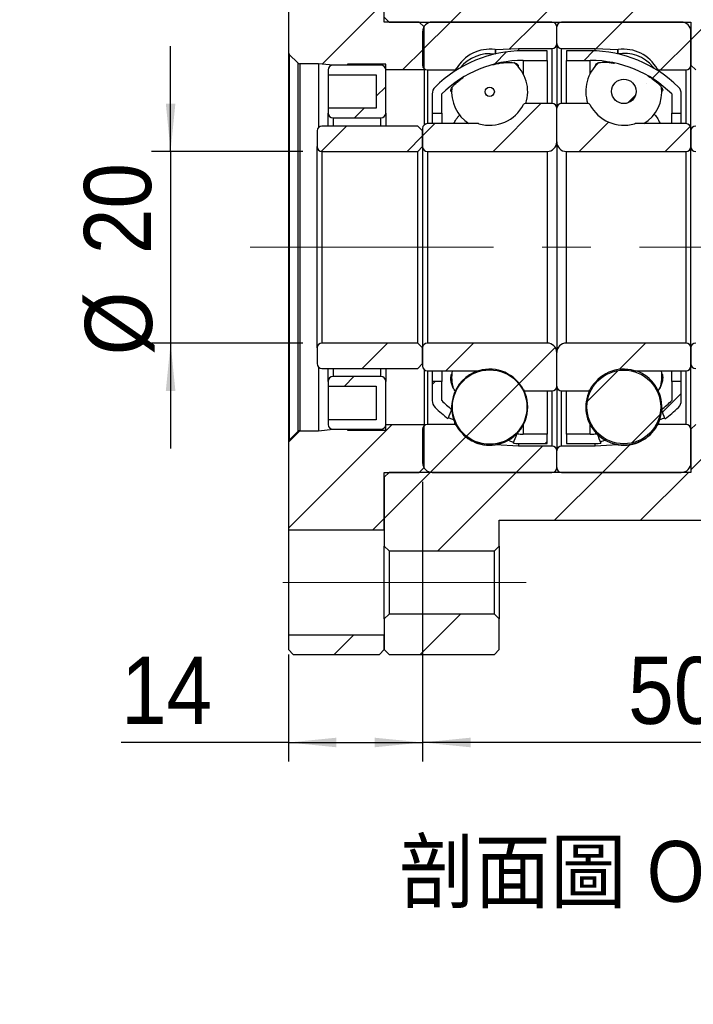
# Model space of a CAD drawing. Header units: millimetres. Extents: x 54 to 682, y 90 to 391.
# Tile 8 of 11: x 397 to 467, y 97 to 200. Entities that reach past the tile are written whole.
import ezdxf

# ---------------------------------------------------------------- set-up
doc = ezdxf.new("R2010")
doc.units = ezdxf.units.MM
doc.header["$LTSCALE"] = 2
doc.linetypes.add('CENTERX2', pattern=[20.32, 12.7, -2.54, 2.54, -2.54])
doc.layers.add('FORMAT', color=7, linetype='Continuous')
doc.styles.add('SLDTEXTSTYLE0', font='GOTHIC.TTF', dxfattribs={"width": 0.913})
doc.styles.add('SLDTEXTSTYLE1', font='GOTHIC.TTF', dxfattribs={"width": 0.913, "bigfont": 'bigfont'})
doc.dimstyles.new('SLDDIMSTYLE1', dxfattribs={"dimtxt": 7, "dimasz": 5, "dimexe": 0, "dimexo": 0.0625, "dimgap": 1.75, "dimtad": 1, "dimrnd": 1e-09, "dimzin": 12, "dimdsep": 46, "dimtxsty": 'SLDTEXTSTYLE0', "dimsah": 1, "dimcen": 0.09, "dimadec": 0, "dimazin": 3, "dimtfac": 1, "dimtofl": 0, "dimtmove": 0, "dimatfit": 3, "dimfxl": 1, "dimfrac": 2, "dimtolj": 1, "dimtzin": 12, "dimarcsym": 0})
doc.dimstyles.new('SLDDIMSTYLE2', dxfattribs={"dimtxt": 7, "dimasz": 5, "dimexe": 0, "dimexo": 0.0625, "dimgap": 1.75, "dimtad": 1, "dimrnd": 1e-09, "dimzin": 12, "dimdsep": 46, "dimtxsty": 'SLDTEXTSTYLE0', "dimsah": 1, "dimcen": 0.09, "dimadec": 0, "dimazin": 3, "dimtfac": 1, "dimtmove": 0, "dimatfit": 0, "dimfxl": 1, "dimfrac": 2, "dimtolj": 1, "dimtzin": 12, "dimarcsym": 0})

# ---------------------------------------------------------------- blocks, each defined once
blk = doc.blocks.new('_D_16')
at = {"layer": 'FORMAT', "color": 7}
for p, q in [((477.04, 205.97), (477.04, 250.74)), ((489.04, 194.97), (489.04, 250.74)), ((477.04, 248.74), (466.04, 248.74)), ((477.04, 248.74), (489.04, 248.74)), ((489.04, 248.74), (500.04, 248.74))]:
    blk.add_line(p, q, dxfattribs=at)
for centre, start, end in [((488.44, 254.3), 153.4349, 206.5651), ((476.55, 254.3), 333.4349, 26.5651)]:
    blk.add_arc(centre, 12.42, start, end, dxfattribs=at)
for points in [[(477.04, 248.74), (472.04, 249.24), (472.04, 248.24)], [(489.04, 248.74), (494.04, 248.24), (494.04, 249.24)]]:
    blk.add_solid(points, dxfattribs=at)
at = {"layer": 'FORMAT', "color": 7, "insert": (477.32, 257.69), "char_height": 7, "attachment_point": 1, "style": 'SLDTEXTSTYLE0'}
blk.add_mtext('12', dxfattribs=at)
blk = doc.blocks.new('_D_17')
at = {"layer": 'FORMAT', "color": 7}
for p, q in [((439.04, 151.47), (439.04, 122.28)), ((425.04, 133.47), (425.04, 122.28)), ((425.04, 124.28), (407.57, 124.28)), ((425.04, 124.28), (439.04, 124.28))]:
    blk.add_line(p, q, dxfattribs=at)
for points in [[(425.04, 124.28), (430.04, 123.78), (430.04, 124.78)], [(439.04, 124.28), (434.04, 124.78), (434.04, 123.78)]]:
    blk.add_solid(points, dxfattribs=at)
at = {"layer": 'FORMAT', "color": 7, "insert": (407.57, 133.22), "char_height": 7, "attachment_point": 1, "style": 'SLDTEXTSTYLE0'}
blk.add_mtext('14', dxfattribs=at)
blk = doc.blocks.new('_D_18')
at = {"layer": 'FORMAT', "color": 7}
for p, q in [((489.04, 156.97), (489.04, 122.28)), ((439.04, 151.47), (439.04, 122.28)), ((489.04, 124.28), (439.04, 124.28))]:
    blk.add_line(p, q, dxfattribs=at)
for points in [[(439.04, 124.28), (444.04, 123.78), (444.04, 124.78)], [(489.04, 124.28), (484.04, 124.78), (484.04, 123.78)]]:
    blk.add_solid(points, dxfattribs=at)
at = {"layer": 'FORMAT', "color": 7, "insert": (460.49, 133.22), "char_height": 7, "attachment_point": 1, "style": 'SLDTEXTSTYLE0'}
blk.add_mtext('50', dxfattribs=at)
blk = doc.blocks.new('_D_19')
at = {"layer": 'FORMAT', "color": 7}
for p, q in [((412.74, 185.97), (412.74, 196.97)), ((426.54, 185.97), (410.74, 185.97)), ((412.74, 185.97), (412.74, 165.97)), ((426.54, 165.97), (410.74, 165.97)), ((412.74, 165.97), (412.74, 154.97))]:
    blk.add_line(p, q, dxfattribs=at)
for points in [[(412.74, 185.97), (413.24, 190.97), (412.24, 190.97)], [(412.74, 165.97), (412.24, 160.97), (413.24, 160.97)]]:
    blk.add_solid(points, dxfattribs=at)
at = {"layer": 'FORMAT', "color": 7, "char_height": 7, "attachment_point": 1, "rotation": 90, "style": 'SLDTEXTSTYLE0'}
for s, insert in [('20', (403.7, 175.25)), ('%%c', (403.8, 164.69))]:
    blk.add_mtext(s, dxfattribs=dict(at, insert=insert))

msp = doc.modelspace()

# ---------------------------------------------------------------- hatches: boundary and pattern name
at = {"linetype": 'Continuous', "lineweight": 18}
h = msp.add_hatch(dxfattribs=at)
h.set_pattern_fill('ANSI31', scale=2, style=0)
h.paths.add_polyline_path([(470.040485, 194.968224), (476.540485, 194.968224), (477.040485, 195.468224), (477.040485, 203.968224), (476.540485, 204.468224), (447.040485, 204.468224), (447.040485, 207.168224), (446.540485, 207.668224), (435.540485, 207.668224), (435.040485, 207.168224), (435.040485, 199.968224), (435.540485, 199.468224), (467.040485, 199.468224), (467.040485, 194.968224), (467.540485, 194.468224), (470.040485, 194.468224)], flags=0)
h = msp.add_hatch(dxfattribs=at)
h.set_pattern_fill('ANSI31', scale=2, style=0)
edge = h.paths.add_edge_path(flags=0)
edge.add_line((439.190485, 198.968224), (438.690485, 199.468224))
edge.add_line((438.690485, 199.468224), (435.040485, 199.468224))
edge.add_line((435.040485, 199.468224), (435.040485, 205.468224))
edge.add_line((435.040485, 205.468224), (425.040485, 205.468224))
edge.add_line((425.040485, 205.468224), (425.040485, 196.308224))
edge.add_arc((425.340485, 196.308224), 0.3, 180, 225)
edge.add_line((425.128353, 196.096092), (426.018353, 195.206092))
edge.add_arc((426.230485, 195.418224), 0.3, 225, 270)
edge.add_line((426.230485, 195.118224), (428.190485, 195.118224))
edge.add_line((428.190485, 195.118224), (429.690485, 194.968224))
edge.add_line((429.690485, 194.968224), (431.190485, 194.968224))
edge.add_line((431.190485, 194.968224), (431.190485, 195.068224))
edge.add_line((431.190485, 195.068224), (435.190485, 195.068224))
edge.add_line((435.190485, 195.068224), (435.190485, 194.468224))
edge.add_line((435.190485, 194.468224), (439.190485, 194.468224))
edge.add_line((439.190485, 194.468224), (439.190485, 198.968224))
h = msp.add_hatch(dxfattribs=at)
h.set_pattern_fill('ANSI31', scale=2, style=0)
edge = h.paths.add_edge_path(flags=0)
edge.add_line((453.040485, 197.218224), (453.040485, 198.968224))
edge.add_arc((452.540485, 198.968224), 0.5, 0, 90)
edge.add_line((452.540485, 199.468224), (440.040485, 199.468224))
edge.add_arc((440.040485, 198.468224), 1, 90, 180)
edge.add_line((439.040485, 198.468224), (439.040485, 194.968224))
edge.add_arc((439.540485, 194.968224), 0.5, 180, 270)
edge.add_line((439.540485, 194.468224), (442.382825, 194.468224))
edge.add_arc((442.382825, 194.668224), 0.2, 270, 331.33026376)
edge.add_arc((446.040485, 192.668224), 3.96875, 81.66528933, 151.33026376, ccw=False)
edge.add_arc((446.644769, 196.792945), 0.2, 261.66528933, 273)
edge.add_line((446.655236, 196.593219), (449.040485, 196.718224))
edge.add_line((449.040485, 196.718224), (452.540485, 196.718224))
edge.add_arc((452.540485, 197.218224), 0.5, 270, 360)
h = msp.add_hatch(dxfattribs=at)
h.set_pattern_fill('ANSI31', scale=2, style=0)
edge = h.paths.add_edge_path(flags=0)
edge.add_line((466.040485, 199.468224), (453.540485, 199.468224))
edge.add_arc((453.540485, 198.968224), 0.5, 90, 180)
edge.add_line((453.040485, 198.968224), (453.040485, 197.218224))
edge.add_arc((453.540485, 197.218224), 0.5, 180, 270)
edge.add_line((453.540485, 196.718224), (457.040485, 196.718224))
edge.add_line((457.040485, 196.718224), (459.425734, 196.593219))
edge.add_arc((459.436201, 196.792945), 0.2, 267, 278.33471067)
edge.add_arc((460.040485, 192.668224), 3.96875, 28.66973624, 98.33471067, ccw=False)
edge.add_arc((463.698145, 194.668224), 0.2, 208.66973624, 270)
edge.add_line((463.698145, 194.468224), (466.540485, 194.468224))
edge.add_arc((466.540485, 194.968224), 0.5, 270, 360)
edge.add_line((467.040485, 194.968224), (467.040485, 198.468224))
edge.add_arc((466.040485, 198.468224), 1, 0, 90)
h = msp.add_hatch(dxfattribs=at)
h.set_pattern_fill('ANSI31', scale=2, style=0)
edge = h.paths.add_edge_path(flags=0)
edge.add_arc((449.540485, 183.396796), 12.071429, 90, 134.7602701, ccw=False)
edge.add_line((449.540485, 195.468224), (452.040485, 195.468224))
edge.add_line((452.040485, 195.468224), (452.040485, 196.468224))
edge.add_line((452.040485, 196.468224), (449.540485, 196.468224))
edge.add_arc((449.540485, 183.396796), 13.071429, 90, 134.7602701)
edge.add_arc((441.040485, 191.968224), 1, 134.7602701, 180)
edge.add_line((440.040485, 191.968224), (440.040485, 189.968224))
edge.add_line((440.040485, 189.968224), (441.040485, 189.968224))
edge.add_line((441.040485, 189.968224), (441.040485, 191.968224))
h = msp.add_hatch(dxfattribs=at)
h.set_pattern_fill('ANSI31', scale=2, style=0)
edge = h.paths.add_edge_path(flags=0)
edge.add_line((454.040485, 196.468224), (454.040485, 195.468224))
edge.add_line((454.040485, 195.468224), (456.540485, 195.468224))
edge.add_arc((456.540485, 183.396796), 12.071429, 45.2397299, 90, ccw=False)
edge.add_line((465.040485, 191.968224), (465.040485, 189.968224))
edge.add_line((465.040485, 189.968224), (466.040485, 189.968224))
edge.add_line((466.040485, 189.968224), (466.040485, 191.968224))
edge.add_arc((465.040485, 191.968224), 1, 0, 45.2397299)
edge.add_arc((456.540485, 183.396796), 13.071429, 45.2397299, 90)
edge.add_line((456.540485, 196.468224), (454.040485, 196.468224))
h = msp.add_hatch(dxfattribs=at)
h.set_pattern_fill('ANSI31', scale=2, style=0)
edge = h.paths.add_edge_path(flags=0)
edge.add_line((434.190485, 193.968224), (434.190485, 190.468224))
edge.add_line((434.190485, 190.468224), (429.190485, 190.468224))
edge.add_line((429.190485, 190.468224), (429.190485, 189.968224))
edge.add_arc((429.690485, 189.968224), 0.5, 180, 270)
edge.add_line((429.690485, 189.468224), (434.690485, 189.468224))
edge.add_arc((434.690485, 189.968224), 0.5, 270, 360)
edge.add_line((435.190485, 189.968224), (435.190485, 194.468224))
edge.add_arc((434.690485, 194.468224), 0.5, 0, 90)
edge.add_line((434.690485, 194.968224), (429.690485, 194.968224))
edge.add_arc((429.690485, 194.468224), 0.5, 90, 180)
edge.add_line((429.190485, 194.468224), (429.190485, 193.968224))
edge.add_line((429.190485, 193.968224), (434.190485, 193.968224))
h = msp.add_hatch(dxfattribs=at)
h.set_pattern_fill('ANSI31', scale=2, style=0)
edge = h.paths.add_edge_path(flags=0)
edge.add_arc((460.040485, 192.240159), 1.279383, 0, 360)
h = msp.add_hatch(dxfattribs=at)
h.set_pattern_fill('ANSI31', scale=2, style=0)
edge = h.paths.add_edge_path(flags=0)
edge.add_arc((446.040485, 192.197095), 0.487051, 0, 360)
h = msp.add_hatch(dxfattribs=at)
h.set_pattern_fill('ANSI31', scale=2, style=0)
edge = h.paths.add_edge_path(flags=0)
edge.add_line((439.040485, 188.368224), (439.040485, 186.468224))
edge.add_arc((439.540485, 186.468224), 0.5, 180, 270)
edge.add_line((439.540485, 185.968224), (452.040485, 185.968224))
edge.add_arc((452.040485, 186.968224), 1, 270, 360)
edge.add_line((453.040485, 186.968224), (453.040485, 190.468224))
edge.add_arc((452.540485, 190.468224), 0.5, 0, 90)
edge.add_line((452.540485, 190.968224), (449.751075, 190.968224))
edge.add_arc((449.751075, 190.768224), 0.2, 90, 152.88537559)
edge.add_arc((446.040485, 192.668224), 3.96875, 253.64190967, 332.88537559, ccw=False)
edge.add_arc((444.8664, 188.668224), 0.2, 73.64190967, 90)
edge.add_line((444.8664, 188.868224), (439.540485, 188.868224))
edge.add_arc((439.540485, 188.368224), 0.5, 90, 180)
h = msp.add_hatch(dxfattribs=at)
h.set_pattern_fill('ANSI31', scale=2, style=0)
edge = h.paths.add_edge_path(flags=0)
edge.add_line((454.040485, 185.968224), (466.540485, 185.968224))
edge.add_arc((466.540485, 186.468224), 0.5, 270, 360)
edge.add_line((467.040485, 186.468224), (467.040485, 188.368224))
edge.add_arc((466.540485, 188.368224), 0.5, 0, 90)
edge.add_line((466.540485, 188.868224), (461.21457, 188.868224))
edge.add_arc((461.21457, 188.668224), 0.2, 90, 106.35809033)
edge.add_arc((460.040485, 192.668224), 3.96875, 207.11462441, 286.35809033, ccw=False)
edge.add_arc((456.329895, 190.768224), 0.2, 27.11462441, 90)
edge.add_line((456.329895, 190.968224), (453.540485, 190.968224))
edge.add_arc((453.540485, 190.468224), 0.5, 90, 180)
edge.add_line((453.040485, 190.468224), (453.040485, 186.968224))
edge.add_arc((454.040485, 186.968224), 1, 180, 270)
h = msp.add_hatch(dxfattribs=at)
h.set_pattern_fill('ANSI31', scale=2, style=0)
edge = h.paths.add_edge_path(flags=0)
edge.add_line((438.540485, 185.968224), (439.040485, 186.468224))
edge.add_line((439.040485, 186.468224), (439.040485, 188.118224))
edge.add_line((439.040485, 188.118224), (438.540485, 188.618224))
edge.add_line((438.540485, 188.618224), (428.540485, 188.618224))
edge.add_arc((428.540485, 188.118224), 0.5, 90, 180)
edge.add_line((428.040485, 188.118224), (428.040485, 186.468224))
edge.add_arc((428.540485, 186.468224), 0.5, 180, 270)
edge.add_line((428.540485, 185.968224), (438.540485, 185.968224))
h = msp.add_hatch(dxfattribs=at)
h.set_pattern_fill('ANSI31', scale=2, style=0)
edge = h.paths.add_edge_path(flags=0)
edge.add_line((477.540485, 185.968224), (478.040485, 186.468224))
edge.add_line((478.040485, 186.468224), (478.040485, 188.118224))
edge.add_line((478.040485, 188.118224), (477.540485, 188.618224))
edge.add_line((477.540485, 188.618224), (467.540485, 188.618224))
edge.add_arc((467.540485, 188.118224), 0.5, 90, 180)
edge.add_line((467.040485, 188.118224), (467.040485, 186.468224))
edge.add_arc((467.540485, 186.468224), 0.5, 180, 270)
edge.add_line((467.540485, 185.968224), (477.540485, 185.968224))
h = msp.add_hatch(dxfattribs=at)
h.set_pattern_fill('ANSI31', scale=2, style=0)
edge = h.paths.add_edge_path(flags=0)
edge.add_line((439.040485, 165.468224), (438.540485, 165.968224))
edge.add_line((438.540485, 165.968224), (428.540485, 165.968224))
edge.add_arc((428.540485, 165.468224), 0.5, 90, 180)
edge.add_line((428.040485, 165.468224), (428.040485, 163.818224))
edge.add_arc((428.540485, 163.818224), 0.5, 180, 270)
edge.add_line((428.540485, 163.318224), (438.540485, 163.318224))
edge.add_line((438.540485, 163.318224), (439.040485, 163.818224))
edge.add_line((439.040485, 163.818224), (439.040485, 165.468224))
h = msp.add_hatch(dxfattribs=at)
h.set_pattern_fill('ANSI31', scale=2, style=0)
edge = h.paths.add_edge_path(flags=0)
edge.add_line((452.040485, 165.968224), (439.540485, 165.968224))
edge.add_arc((439.540485, 165.468224), 0.5, 90, 180)
edge.add_line((439.040485, 165.468224), (439.040485, 163.568224))
edge.add_arc((439.540485, 163.568224), 0.5, 180, 270)
edge.add_line((439.540485, 163.068224), (444.8664, 163.068224))
edge.add_arc((444.8664, 163.268224), 0.2, 270, 286.35809033)
edge.add_arc((446.040485, 159.268224), 3.96875, 27.11462441, 106.35809033, ccw=False)
edge.add_arc((449.751075, 161.168224), 0.2, 207.11462441, 270)
edge.add_line((449.751075, 160.968224), (452.540485, 160.968224))
edge.add_arc((452.540485, 161.468224), 0.5, 270, 360)
edge.add_line((453.040485, 161.468224), (453.040485, 164.968224))
edge.add_arc((452.040485, 164.968224), 1, 360, 450)
h = msp.add_hatch(dxfattribs=at)
h.set_pattern_fill('ANSI31', scale=2, style=0)
edge = h.paths.add_edge_path(flags=0)
edge.add_line((467.040485, 163.568224), (467.040485, 165.468224))
edge.add_arc((466.540485, 165.468224), 0.5, 0, 90)
edge.add_line((466.540485, 165.968224), (454.040485, 165.968224))
edge.add_arc((454.040485, 164.968224), 1, 90, 180)
edge.add_line((453.040485, 164.968224), (453.040485, 161.468224))
edge.add_arc((453.540485, 161.468224), 0.5, 180, 270)
edge.add_line((453.540485, 160.968224), (456.329895, 160.968224))
edge.add_arc((456.329895, 161.168224), 0.2, 270, 332.88537559)
edge.add_arc((460.040485, 159.268224), 3.96875, 73.64190967, 152.88537559, ccw=False)
edge.add_arc((461.21457, 163.268224), 0.2, 253.64190967, 270)
edge.add_line((461.21457, 163.068224), (466.540485, 163.068224))
edge.add_arc((466.540485, 163.568224), 0.5, 270, 360)
h = msp.add_hatch(dxfattribs=at)
h.set_pattern_fill('ANSI31', scale=2, style=0)
edge = h.paths.add_edge_path(flags=0)
edge.add_line((478.040485, 165.468224), (477.540485, 165.968224))
edge.add_line((477.540485, 165.968224), (467.540485, 165.968224))
edge.add_arc((467.540485, 165.468224), 0.5, 90, 180)
edge.add_line((467.040485, 165.468224), (467.040485, 163.818224))
edge.add_arc((467.540485, 163.818224), 0.5, 180, 270)
edge.add_line((467.540485, 163.318224), (477.540485, 163.318224))
edge.add_line((477.540485, 163.318224), (478.040485, 163.818224))
edge.add_line((478.040485, 163.818224), (478.040485, 165.468224))
h = msp.add_hatch(dxfattribs=at)
h.set_pattern_fill('ANSI31', scale=2, style=0)
edge = h.paths.add_edge_path(flags=0)
edge.add_line((429.190485, 161.968224), (429.190485, 161.468224))
edge.add_line((429.190485, 161.468224), (434.190485, 161.468224))
edge.add_line((434.190485, 161.468224), (434.190485, 157.968224))
edge.add_line((434.190485, 157.968224), (429.190485, 157.968224))
edge.add_line((429.190485, 157.968224), (429.190485, 157.468224))
edge.add_arc((429.690485, 157.468224), 0.5, 180, 270)
edge.add_line((429.690485, 156.968224), (434.690485, 156.968224))
edge.add_arc((434.690485, 157.468224), 0.5, 270, 360)
edge.add_line((435.190485, 157.468224), (435.190485, 161.968224))
edge.add_arc((434.690485, 161.968224), 0.5, 0, 90)
edge.add_line((434.690485, 162.468224), (429.690485, 162.468224))
edge.add_arc((429.690485, 161.968224), 0.5, 90, 180)
h = msp.add_hatch(dxfattribs=at)
h.set_pattern_fill('ANSI31', scale=2, style=0)
edge = h.paths.add_edge_path(flags=0)
edge.add_arc((446.040485, 159.287063), 3.888718, 0, 360)
h = msp.add_hatch(dxfattribs=at)
h.set_pattern_fill('ANSI31', scale=2, style=0)
edge = h.paths.add_edge_path(flags=0)
edge.add_arc((460.040485, 159.296982), 3.845945, 0, 360)
h = msp.add_hatch(dxfattribs=at)
h.set_pattern_fill('ANSI31', scale=2, style=0)
edge = h.paths.add_edge_path(flags=0)
edge.add_arc((441.040485, 159.968224), 1, 180, 225.2397299)
edge.add_arc((449.540485, 168.539653), 13.071429, 225.2397299, 233.16274305)
edge.add_ellipse((452.284359, 175.968224), major_axis=(-29.555859, -78.961563), ratio=0.0444777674, start_angle=349.35479774, end_angle=349.91991862, ccw=False)
edge.add_arc((449.540485, 168.539653), 12.071429, 225.2397299, 231.71164162, ccw=False)
edge.add_line((441.040485, 159.968224), (441.040485, 161.968224))
edge.add_line((441.040485, 161.968224), (440.040485, 161.968224))
edge.add_line((440.040485, 161.968224), (440.040485, 159.968224))
h = msp.add_hatch(dxfattribs=at)
h.set_pattern_fill('ANSI31', scale=2, style=0)
edge = h.paths.add_edge_path(flags=0)
edge.add_ellipse((453.796611, 175.968224), major_axis=(23.937495, -63.913488), ratio=0.0549457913, start_angle=9.90710514, end_angle=10.48111262, ccw=False)
edge.add_arc((456.540485, 168.539653), 13.071429, 306.57845594, 314.7602701)
edge.add_arc((465.040485, 159.968224), 1, 314.7602701, 360)
edge.add_line((466.040485, 159.968224), (466.040485, 161.968224))
edge.add_line((466.040485, 161.968224), (465.040485, 161.968224))
edge.add_line((465.040485, 161.968224), (465.040485, 159.968224))
edge.add_arc((456.540485, 168.539653), 12.071429, 308.03618281, 314.7602701, ccw=False)
h = msp.add_hatch(dxfattribs=at)
h.set_pattern_fill('ANSI31', scale=2, style=0)
edge = h.paths.add_edge_path(flags=0)
edge.add_line((435.040485, 146.468224), (435.040485, 152.468224))
edge.add_line((435.040485, 152.468224), (438.690485, 152.468224))
edge.add_line((438.690485, 152.468224), (439.190485, 152.968224))
edge.add_line((439.190485, 152.968224), (439.190485, 157.468224))
edge.add_line((439.190485, 157.468224), (435.190485, 157.468224))
edge.add_line((435.190485, 157.468224), (435.190485, 156.868224))
edge.add_line((435.190485, 156.868224), (431.190485, 156.868224))
edge.add_line((431.190485, 156.868224), (431.190485, 156.968224))
edge.add_line((431.190485, 156.968224), (429.690485, 156.968224))
edge.add_line((429.690485, 156.968224), (428.190485, 156.818224))
edge.add_line((428.190485, 156.818224), (426.230485, 156.818224))
edge.add_arc((426.230485, 156.518224), 0.3, 90, 135)
edge.add_line((426.018353, 156.730356), (425.128353, 155.840356))
edge.add_arc((425.340485, 155.628224), 0.3, 135, 180)
edge.add_line((425.040485, 155.628224), (425.040485, 146.468224))
edge.add_line((425.040485, 146.468224), (435.040485, 146.468224))
h = msp.add_hatch(dxfattribs=at)
h.set_pattern_fill('ANSI31', scale=2, style=0)
h.paths.add_polyline_path([(476.540485, 156.968224), (470.040485, 156.968224), (470.040485, 157.468224), (467.540485, 157.468224), (467.040485, 156.968224), (467.040485, 152.468224), (435.540485, 152.468224), (435.040485, 151.968224), (435.040485, 144.768224), (435.540485, 144.268224), (446.540485, 144.268224), (447.040485, 144.768224), (447.040485, 147.468224), (476.540485, 147.468224), (477.040485, 147.968224), (477.040485, 156.468224)], flags=0)
h = msp.add_hatch(dxfattribs=at)
h.set_pattern_fill('ANSI31', scale=2, style=0)
edge = h.paths.add_edge_path(flags=0)
edge.add_line((440.040485, 152.468224), (452.540485, 152.468224))
edge.add_arc((452.540485, 152.968224), 0.5, 270, 360)
edge.add_line((453.040485, 152.968224), (453.040485, 154.718224))
edge.add_arc((452.540485, 154.718224), 0.5, 0, 90)
edge.add_line((452.540485, 155.218224), (449.040485, 155.218224))
edge.add_line((449.040485, 155.218224), (446.655236, 155.34323))
edge.add_arc((446.644769, 155.143504), 0.2, 87, 98.33471067)
edge.add_arc((446.040485, 159.268224), 3.96875, 208.66973624, 278.33471067, ccw=False)
edge.add_arc((442.382825, 157.268224), 0.2, 28.66973624, 90)
edge.add_line((442.382825, 157.468224), (439.540485, 157.468224))
edge.add_arc((439.540485, 156.968224), 0.5, 90, 180)
edge.add_line((439.040485, 156.968224), (439.040485, 153.468224))
edge.add_arc((440.040485, 153.468224), 1, 180, 270)
h = msp.add_hatch(dxfattribs=at)
h.set_pattern_fill('ANSI31', scale=2, style=0)
edge = h.paths.add_edge_path(flags=0)
edge.add_line((453.040485, 154.718224), (453.040485, 152.968224))
edge.add_arc((453.540485, 152.968224), 0.5, 180, 270)
edge.add_line((453.540485, 152.468224), (466.040485, 152.468224))
edge.add_arc((466.040485, 153.468224), 1, 270, 360)
edge.add_line((467.040485, 153.468224), (467.040485, 156.968224))
edge.add_arc((466.540485, 156.968224), 0.5, 0, 90)
edge.add_line((466.540485, 157.468224), (463.698145, 157.468224))
edge.add_arc((463.698145, 157.268224), 0.2, 90, 151.33026376)
edge.add_arc((460.040485, 159.268224), 3.96875, 261.66528933, 331.33026376, ccw=False)
edge.add_arc((459.436201, 155.143504), 0.2, 81.66528933, 93)
edge.add_line((459.425734, 155.34323), (457.040485, 155.218224))
edge.add_line((457.040485, 155.218224), (453.540485, 155.218224))
edge.add_arc((453.540485, 154.718224), 0.5, 90, 180)
h = msp.add_hatch(dxfattribs=at)
h.set_pattern_fill('ANSI31', scale=2, style=0)
edge = h.paths.add_edge_path(flags=0)
edge.add_line((452.040485, 155.468224), (452.040485, 156.468224))
edge.add_line((452.040485, 156.468224), (449.540485, 156.468224))
edge.add_arc((449.540485, 168.539653), 12.071429, 266.90255392, 270, ccw=False)
edge.add_ellipse((452.284359, 175.968224), major_axis=(-29.555859, -78.961563), ratio=0.0444777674, start_angle=10.06984869, end_angle=10.63284276, ccw=False)
edge.add_arc((449.540485, 168.539653), 13.071429, 265.48015977, 270)
edge.add_line((449.540485, 155.468224), (452.040485, 155.468224))
h = msp.add_hatch(dxfattribs=at)
h.set_pattern_fill('ANSI31', scale=2, style=0)
edge = h.paths.add_edge_path(flags=0)
edge.add_arc((456.540485, 168.539653), 12.071429, 270, 273.38755874, ccw=False)
edge.add_line((456.540485, 156.468224), (454.040485, 156.468224))
edge.add_line((454.040485, 156.468224), (454.040485, 155.468224))
edge.add_line((454.040485, 155.468224), (456.540485, 155.468224))
edge.add_arc((456.540485, 168.539653), 13.071429, 270, 274.81529101)
edge.add_ellipse((453.796611, 175.968224), major_axis=(23.937495, -63.913488), ratio=0.0549457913, start_angle=349.53179781, end_angle=350.1035847, ccw=False)
h = msp.add_hatch(dxfattribs=at)
h.set_pattern_fill('ANSI31', scale=2, style=0)
h.paths.add_polyline_path([(435.040485, 133.968224), (435.540485, 133.468224), (446.540485, 133.468224), (447.040485, 133.968224), (447.040485, 137.168224), (446.540485, 137.668224), (435.540485, 137.668224), (435.040485, 137.168224)], flags=0)
h = msp.add_hatch(dxfattribs=at)
h.set_pattern_fill('ANSI31', scale=2, style=0)
h.paths.add_polyline_path([(434.540485, 133.468224), (435.040485, 133.968224), (435.040485, 135.468224), (425.040485, 135.468224), (425.040485, 133.968224), (425.540485, 133.468224)], flags=0)

# ---------------------------------------------------------------- linework, layer by layer
at = {"color": 7, "linetype": 'Continuous', "lineweight": 25}
for p, q in [((425.040485, 205.468224), (425.040485, 196.308224)), ((435.040485, 199.468224), (435.040485, 205.468224)), ((435.540485, 199.468224), (435.040485, 199.968224)), ((438.690485, 199.468224), (435.040485, 199.468224)), ((435.540485, 199.468224), (467.040485, 199.468224)), ((438.690485, 199.468224), (439.190485, 198.968224)), ((452.540485, 199.468224), (440.040485, 199.468224)), ((466.040485, 199.468224), (453.540485, 199.468224)), ((467.040485, 199.468224), (467.040485, 194.968224)), ((439.040485, 198.468224), (439.040485, 194.968224)), ((439.190485, 194.468224), (439.190485, 198.968224)), ((453.040485, 197.218224), (453.040485, 198.968224)), ((467.040485, 194.968224), (467.040485, 198.468224)), ((425.040485, 196.308224), (425.040485, 155.628224)), ((446.655236, 196.593219), (449.040485, 196.718224)), ((449.040485, 196.718224), (449.040485, 196.458658)), ((449.040485, 196.718224), (452.540485, 196.718224)), ((452.040485, 196.468224), (449.540485, 196.468224)), ((452.040485, 195.468224), (452.040485, 196.468224)), ((453.040485, 197.218224), (453.040485, 190.468224)), ((453.540485, 196.718224), (457.040485, 196.718224)), ((456.540485, 196.468224), (454.040485, 196.468224)), ((454.040485, 196.468224), (454.040485, 195.468224)), ((457.040485, 196.458658), (457.040485, 196.718224)), ((457.040485, 196.718224), (459.425734, 196.593219)), ((425.128353, 196.096092), (425.128353, 155.840356)), ((426.018353, 195.206092), (425.128353, 196.096092)), ((449.540485, 195.468224), (452.040485, 195.468224)), ((452.040485, 195.468224), (452.040485, 190.968224)), ((454.040485, 195.468224), (456.540485, 195.468224)), ((454.040485, 190.968224), (454.040485, 195.468224)), ((426.018353, 195.206092), (426.018353, 156.730356)), ((426.230485, 195.118224), (426.230485, 156.818224)), ((428.190485, 195.118224), (426.230485, 195.118224)), ((428.190485, 195.118224), (428.190485, 188.475296)), ((429.690485, 194.968224), (428.190485, 195.118224)), ((429.190485, 194.468224), (429.190485, 193.968224)), ((434.690485, 194.968224), (429.690485, 194.968224)), ((431.190485, 194.968224), (429.690485, 194.968224)), ((435.190485, 195.068224), (431.190485, 195.068224)), ((431.190485, 195.068224), (431.190485, 194.968224)), ((435.190485, 194.468224), (435.190485, 195.068224)), ((435.190485, 189.968224), (435.190485, 194.468224)), ((439.190485, 194.468224), (435.190485, 194.468224)), ((439.190485, 194.468224), (439.190485, 188.725296)), ((439.540485, 194.468224), (442.382825, 194.468224)), ((463.196281, 194.646801), (463.072791, 194.800646)), ((463.698145, 194.468224), (466.540485, 194.468224)), ((467.040485, 188.368224), (467.040485, 194.968224)), ((467.540485, 194.468224), (467.040485, 194.968224)), ((429.190485, 193.968224), (434.190485, 193.968224)), ((429.190485, 193.968224), (429.190485, 190.468224)), ((434.190485, 193.968224), (434.190485, 190.468224)), ((440.040485, 191.968224), (440.040485, 189.968224)), ((441.040485, 189.968224), (441.040485, 191.968224)), ((465.040485, 191.968224), (465.040485, 189.968224)), ((466.040485, 189.968224), (466.040485, 191.968224)), ((434.190485, 190.468224), (429.190485, 190.468224)), ((429.190485, 190.468224), (429.190485, 189.968224)), ((452.540485, 190.968224), (449.751075, 190.968224)), ((453.040485, 186.968224), (453.040485, 190.468224)), ((456.329895, 190.968224), (453.540485, 190.968224)), ((429.190485, 188.618224), (429.190485, 189.968224)), ((429.690485, 189.468224), (434.690485, 189.468224)), ((435.190485, 189.968224), (435.190485, 188.618224)), ((440.040485, 189.968224), (441.040485, 189.968224)), ((440.040485, 189.968224), (440.040485, 188.868224)), ((441.040485, 189.968224), (441.040485, 188.868224)), ((465.040485, 189.968224), (466.040485, 189.968224)), ((465.040485, 188.868224), (465.040485, 189.968224)), ((466.040485, 188.868224), (466.040485, 189.968224)), ((428.040485, 188.118224), (428.040485, 186.468224)), ((438.540485, 188.618224), (428.540485, 188.618224)), ((438.540485, 188.618224), (439.040485, 188.118224)), ((439.040485, 188.368224), (439.040485, 186.468224)), ((439.040485, 186.468224), (439.040485, 188.118224)), ((444.8664, 188.868224), (439.540485, 188.868224)), ((466.540485, 188.868224), (461.21457, 188.868224)), ((467.040485, 186.468224), (467.040485, 188.368224)), ((467.040485, 188.118224), (467.040485, 186.468224)), ((428.040485, 165.468224), (428.040485, 186.468224)), ((439.040485, 186.468224), (438.540485, 185.968224)), ((439.040485, 186.468224), (439.040485, 165.468224)), ((453.040485, 186.968224), (453.040485, 164.968224)), ((467.040485, 165.468224), (467.040485, 186.468224)), ((428.540485, 185.968224), (428.540485, 165.968224)), ((428.540485, 185.968224), (438.540485, 185.968224)), ((438.540485, 165.968224), (438.540485, 185.968224)), ((439.540485, 185.968224), (439.540485, 165.968224)), ((439.540485, 185.968224), (452.040485, 185.968224)), ((452.040485, 185.968224), (452.040485, 165.968224)), ((454.040485, 165.968224), (454.040485, 185.968224)), ((454.040485, 185.968224), (466.540485, 185.968224)), ((466.540485, 165.968224), (466.540485, 185.968224)), ((428.040485, 165.468224), (428.040485, 163.818224)), ((438.540485, 165.968224), (428.540485, 165.968224)), ((438.540485, 165.968224), (439.040485, 165.468224)), ((439.040485, 163.818224), (439.040485, 165.468224)), ((439.040485, 165.468224), (439.040485, 163.568224)), ((452.040485, 165.968224), (439.540485, 165.968224)), ((466.540485, 165.968224), (454.040485, 165.968224)), ((467.040485, 165.468224), (467.040485, 163.818224)), ((467.040485, 163.568224), (467.040485, 165.468224)), ((453.040485, 161.468224), (453.040485, 164.968224)), ((428.190485, 163.461153), (428.190485, 156.818224)), ((439.040485, 163.818224), (438.540485, 163.318224)), ((467.040485, 156.968224), (467.040485, 163.568224)), ((428.540485, 163.318224), (438.540485, 163.318224)), ((429.190485, 161.968224), (429.190485, 163.318224)), ((434.690485, 162.468224), (429.690485, 162.468224)), ((435.190485, 163.318224), (435.190485, 161.968224)), ((439.190485, 163.211153), (439.190485, 157.468224)), ((439.540485, 163.068224), (444.8664, 163.068224)), ((440.040485, 163.068224), (440.040485, 161.968224)), ((441.040485, 163.068224), (441.040485, 161.968224)), ((461.21457, 163.068224), (466.540485, 163.068224)), ((465.040485, 161.968224), (465.040485, 163.068224)), ((466.040485, 161.968224), (466.040485, 163.068224)), ((429.190485, 161.968224), (429.190485, 161.468224)), ((429.190485, 161.468224), (429.190485, 157.968224)), ((429.190485, 161.468224), (434.190485, 161.468224)), ((434.190485, 161.468224), (434.190485, 157.968224)), ((435.190485, 157.468224), (435.190485, 161.968224)), ((441.040485, 161.968224), (440.040485, 161.968224)), ((440.040485, 161.968224), (440.040485, 159.968224)), ((441.040485, 159.968224), (441.040485, 161.968224)), ((453.040485, 161.468224), (453.040485, 154.718224)), ((466.040485, 161.968224), (465.040485, 161.968224)), ((465.040485, 161.968224), (465.040485, 159.968224)), ((466.040485, 159.968224), (466.040485, 161.968224)), ((449.698941, 160.825464), (449.755746, 160.968224)), ((449.751075, 160.968224), (452.540485, 160.968224)), ((452.040485, 160.968224), (452.040485, 156.468224)), ((453.540485, 160.968224), (456.329895, 160.968224)), ((454.040485, 156.468224), (454.040485, 160.968224)), ((456.366718, 160.971643), (456.403312, 160.885047)), ((442.003916, 159.114416), (441.992368, 159.143314)), ((434.190485, 157.968224), (429.190485, 157.968224)), ((429.190485, 157.968224), (429.190485, 157.468224)), ((435.190485, 157.468224), (439.190485, 157.468224)), ((435.190485, 156.868224), (435.190485, 157.468224)), ((439.190485, 152.968224), (439.190485, 157.468224)), ((442.382825, 157.468224), (439.540485, 157.468224)), ((466.540485, 157.468224), (463.698145, 157.468224)), ((467.040485, 156.968224), (467.540485, 157.468224)), ((425.128353, 155.840356), (426.018353, 156.730356)), ((426.230485, 156.818224), (428.190485, 156.818224)), ((428.190485, 156.818224), (429.690485, 156.968224)), ((429.690485, 156.968224), (434.690485, 156.968224)), ((429.690485, 156.968224), (431.190485, 156.968224)), ((431.190485, 156.968224), (431.190485, 156.868224)), ((431.190485, 156.868224), (435.190485, 156.868224)), ((439.040485, 156.968224), (439.040485, 153.468224)), ((452.040485, 156.468224), (449.540485, 156.468224)), ((452.040485, 155.468224), (452.040485, 156.468224)), ((456.540485, 156.468224), (454.040485, 156.468224)), ((454.040485, 156.468224), (454.040485, 155.468224)), ((467.040485, 153.468224), (467.040485, 156.968224)), ((467.040485, 156.968224), (467.040485, 152.468224)), ((425.040485, 155.628224), (425.040485, 146.468224)), ((449.040485, 155.218224), (446.655236, 155.34323)), ((449.040485, 155.477791), (449.040485, 155.218224)), ((452.540485, 155.218224), (449.040485, 155.218224)), ((449.540485, 155.468224), (452.040485, 155.468224)), ((457.040485, 155.218224), (453.540485, 155.218224)), ((454.040485, 155.468224), (456.540485, 155.468224)), ((457.040485, 155.218224), (457.040485, 155.477791)), ((459.425734, 155.34323), (457.040485, 155.218224)), ((453.040485, 152.968224), (453.040485, 154.718224)), ((435.040485, 152.468224), (438.690485, 152.468224)), ((435.040485, 146.468224), (435.040485, 152.468224)), ((435.040485, 151.968224), (435.540485, 152.468224)), ((467.040485, 152.468224), (435.540485, 152.468224)), ((439.190485, 152.968224), (438.690485, 152.468224)), ((440.040485, 152.468224), (452.540485, 152.468224)), ((453.540485, 152.468224), (466.040485, 152.468224)), ((435.040485, 151.968224), (435.040485, 144.768224)), ((447.040485, 147.468224), (476.540485, 147.468224)), ((447.040485, 144.768224), (447.040485, 147.468224)), ((425.040485, 146.468224), (435.040485, 146.468224)), ((425.040485, 146.468224), (425.040485, 135.468224)), ((435.540485, 144.268224), (435.040485, 144.768224)), ((435.040485, 137.168224), (435.040485, 144.768224)), ((435.540485, 144.268224), (446.540485, 144.268224)), ((435.540485, 144.268224), (435.540485, 137.668224)), ((447.040485, 144.768224), (446.540485, 144.268224)), ((446.540485, 137.668224), (446.540485, 144.268224)), ((447.040485, 144.768224), (447.040485, 137.168224)), ((435.040485, 137.168224), (435.540485, 137.668224)), ((435.040485, 137.168224), (435.040485, 133.968224)), ((446.540485, 137.668224), (435.540485, 137.668224)), ((446.540485, 137.668224), (447.040485, 137.168224)), ((447.040485, 133.968224), (447.040485, 137.168224)), ((435.040485, 135.468224), (425.040485, 135.468224)), ((425.040485, 135.468224), (425.040485, 133.968224)), ((435.040485, 133.968224), (435.040485, 135.468224)), ((425.540485, 133.468224), (425.040485, 133.968224)), ((435.040485, 133.968224), (434.540485, 133.468224)), ((435.540485, 133.468224), (435.040485, 133.968224)), ((447.040485, 133.968224), (446.540485, 133.468224)), ((425.540485, 133.468224), (434.540485, 133.468224)), ((435.540485, 133.468224), (446.540485, 133.468224))]:
    msp.add_line(p, q, dxfattribs=at)
at = {"color": 8, "linetype": 'Continuous', "lineweight": 25}
for p, q in [((446.615778, 196.595057), (446.615778, 196.136824)), ((446.655236, 196.593219), (446.655236, 196.145819)), ((452.540485, 196.718224), (452.540485, 190.968224)), ((453.540485, 190.968224), (453.540485, 196.718224)), ((459.425734, 196.161008), (459.425734, 196.593219)), ((459.465192, 196.166991), (459.465192, 196.595057)), ((449.540485, 195.468224), (449.540485, 194.068185)), ((456.540485, 194.111248), (456.540485, 195.468224)), ((439.540485, 194.468224), (439.540485, 188.868224)), ((442.382825, 194.468224), (442.382825, 194.334353)), ((442.558305, 194.572272), (442.558305, 194.447199)), ((463.522665, 194.447199), (463.522665, 194.572272)), ((463.698145, 194.334353), (463.698145, 194.468224)), ((466.540485, 188.868224), (466.540485, 194.468224)), ((429.690485, 189.468224), (429.690485, 188.618224)), ((434.690485, 188.618224), (434.690485, 189.468224)), ((429.690485, 163.318224), (429.690485, 162.468224)), ((434.690485, 162.468224), (434.690485, 163.318224)), ((439.540485, 163.068224), (439.540485, 157.468224)), ((466.540485, 157.468224), (466.540485, 163.068224)), ((452.540485, 160.968224), (452.540485, 155.218224)), ((453.540485, 155.218224), (453.540485, 160.968224)), ((442.382825, 157.74677), (442.382825, 157.468224)), ((442.558305, 157.383015), (442.558305, 157.364176)), ((449.540485, 157.415973), (449.540485, 156.468224)), ((456.540485, 156.468224), (456.540485, 157.425892)), ((463.522665, 157.364176), (463.522665, 157.392934)), ((463.698145, 157.468224), (463.698145, 157.75669)), ((446.615778, 155.36023), (446.615778, 155.341392)), ((446.655236, 155.366214), (446.655236, 155.34323)), ((459.425734, 155.34323), (459.425734, 155.376133)), ((459.465192, 155.341392), (459.465192, 155.370149))]:
    msp.add_line(p, q, dxfattribs=at)
at = {"color": 7, "linetype": 'Continuous', "lineweight": 25}
for centre, radius in [((460.040485, 192.240159), 1.279383), ((446.040485, 192.197095), 0.487051), ((446.040485, 159.287063), 3.888718), ((460.040485, 159.296982), 3.845945)]:
    msp.add_circle(centre, radius, dxfattribs=at)
for centre, radius, start, end in [((440.040485, 198.468224), 1, 90, 180), ((452.540485, 198.968224), 0.5, 0, 90), ((453.540485, 198.968224), 0.5, 90, 180), ((466.040485, 198.468224), 1, 0, 90), ((425.340485, 196.308224), 0.3, 180, 225), ((449.540485, 183.396796), 13.071429, 90, 134.7602701), ((446.040485, 192.668224), 3.96875, 81.66528933, 151.33026376), ((446.644769, 196.792945), 0.2, 261.66528933, 273), ((452.540485, 197.218224), 0.5, 270, 0), ((453.540485, 197.218224), 0.5, 180, 270), ((456.540485, 183.396796), 13.071429, 45.2397299, 90), ((459.436201, 196.792945), 0.2, 267, 278.33471067), ((460.040485, 192.668224), 3.96875, 28.66973624, 98.33471067), ((449.540485, 183.396796), 12.071429, 90, 134.7602701), ((446.040485, 192.197095), 3.96875, 81.66528933, 141.207341), ((446.040485, 192.197095), 3.96875, 341.9626625, 50.3750554), ((456.540485, 183.396796), 12.071429, 45.2397299, 90), ((460.040485, 192.240159), 3.96875, 40.17783046, 99.48543365), ((426.230485, 195.418224), 0.3, 225, 270), ((429.690485, 194.468224), 0.5, 90, 180), ((434.690485, 194.468224), 0.5, 0, 90), ((439.540485, 194.968224), 0.5, 180, 270), ((442.382825, 194.668224), 0.2, 270, 331.33026376), ((460.040485, 192.240159), 3.96875, 130.86458494, 198.69240188), ((463.698145, 194.668224), 0.2, 208.66973624, 270), ((466.540485, 194.968224), 0.5, 270, 0), ((441.040485, 191.968224), 1, 134.7602701, 180), ((446.040485, 192.197095), 3.96875, 173.32216954, 237.01052004), ((460.040485, 192.240159), 3.96875, 301.82950337, 6.32828851), ((465.040485, 191.968224), 1, 0, 45.2397299), ((446.040485, 192.668224), 3.96875, 253.64190967, 332.88537559), ((449.751075, 190.768224), 0.2, 90, 152.88537559), ((452.540485, 190.468224), 0.5, 0, 90), ((453.540485, 190.468224), 0.5, 90, 180), ((456.329895, 190.768224), 0.2, 27.11462441, 90), ((460.040485, 192.668224), 3.96875, 207.11462441, 286.35809033), ((429.690485, 189.968224), 0.5, 180, 270), ((434.690485, 189.968224), 0.5, 270, 0), ((428.540485, 188.118224), 0.5, 90, 180), ((439.540485, 188.368224), 0.5, 90, 180), ((444.8664, 188.668224), 0.2, 73.64190967, 90), ((461.21457, 188.668224), 0.2, 90, 106.35809033), ((466.540485, 188.368224), 0.5, 0, 90), ((467.540485, 188.118224), 0.5, 90, 180), ((428.540485, 186.468224), 0.5, 180, 270), ((439.540485, 186.468224), 0.5, 180, 270), ((452.040485, 186.968224), 1, 270, 0), ((454.040485, 186.968224), 1, 180, 270), ((466.540485, 186.468224), 0.5, 270, 0), ((467.540485, 186.468224), 0.5, 180, 270), ((428.540485, 165.468224), 0.5, 90, 180), ((439.540485, 165.468224), 0.5, 90, 180), ((452.040485, 164.968224), 1, 0, 90), ((454.040485, 164.968224), 1, 90, 180), ((466.540485, 165.468224), 0.5, 0, 90), ((467.540485, 165.468224), 0.5, 90, 180), ((428.540485, 163.818224), 0.5, 180, 270), ((439.540485, 163.568224), 0.5, 180, 270), ((466.540485, 163.568224), 0.5, 270, 360), ((467.540485, 163.818224), 0.5, 180, 270), ((429.690485, 161.968224), 0.5, 90, 180), ((434.690485, 161.968224), 0.5, 0, 90), ((446.040485, 159.287063), 3.96875, 107.68639432, 221.33775386), ((446.040485, 162.363865), 3.96875, 169.77719973, 196.73441005), ((444.8664, 163.268224), 0.2, 270, 286.35809033), ((446.040485, 159.268224), 3.96875, 27.11462441, 106.35809033), ((460.040485, 159.268224), 3.96875, 73.64190967, 152.88537559), ((461.21457, 163.268224), 0.2, 253.64190967, 270), ((460.040485, 159.296982), 3.96875, 357.07391628, 71.84816562), ((460.040485, 162.473112), 3.96875, 342.46120172, 8.62399962), ((452.540485, 161.468224), 0.5, 270, 0), ((453.540485, 161.468224), 0.5, 180, 270), ((446.040485, 159.287063), 3.96875, 221.33775386, 26.06782526), ((449.751075, 161.168224), 0.2, 207.11462441, 270), ((460.040485, 159.296982), 3.96875, 154.24003918, 224.31384353), ((456.329895, 161.168224), 0.2, 270, 332.88537559), ((441.040485, 159.968224), 1, 180, 225.2397299), ((449.540485, 168.539653), 12.071429, 225.2397299, 231.71164162), ((456.540485, 168.539653), 12.071429, 308.03618281, 314.7602701), ((465.040485, 159.968224), 1, 314.7602701, 0), ((449.540485, 168.539653), 13.071429, 225.2397299, 233.16274305), ((460.040485, 159.296982), 3.96875, 225.63471815, 355.43010944), ((456.540485, 168.539653), 13.071429, 306.57845594, 314.7602701), ((429.690485, 157.468224), 0.5, 180, 270), ((434.690485, 157.468224), 0.5, 270, 0), ((439.540485, 156.968224), 0.5, 90, 180), ((442.382825, 157.268224), 0.2, 28.66973624, 90), ((446.040485, 159.268224), 3.96875, 208.66973624, 278.33471067), ((460.040485, 159.268224), 3.96875, 261.66528933, 331.33026376), ((463.698145, 157.268224), 0.2, 90, 151.33026376), ((466.540485, 156.968224), 0.5, 0, 90), ((426.230485, 156.518224), 0.3, 90, 135), ((449.540485, 168.539653), 12.071429, 266.90255392, 270), ((456.540485, 168.539653), 12.071429, 270, 273.38755874), ((425.340485, 155.628224), 0.3, 135, 180), ((446.644769, 155.143504), 0.2, 87, 98.33471067), ((449.540485, 168.539653), 13.071429, 265.48015977, 270), ((452.540485, 154.718224), 0.5, 0, 90), ((453.540485, 154.718224), 0.5, 90, 180), ((456.540485, 168.539653), 13.071429, 270, 274.81529101), ((459.436201, 155.143504), 0.2, 81.66528933, 93), ((440.040485, 153.468224), 1, 180, 270), ((466.040485, 153.468224), 1, 270, 0), ((452.540485, 152.968224), 0.5, 270, 0), ((453.540485, 152.968224), 0.5, 180, 270)]:
    msp.add_arc(centre, radius, start, end, dxfattribs=at)
for centre, major_axis, ratio, start_param, end_param in [((452.284359, 175.968224), (-29.555859, -78.961563), 0.0444777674, 4.9447471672, 4.9575563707), ((453.796611, 175.968224), (23.937495, -63.913488), 0.0549457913, 1.2660041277, 1.2820873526), ((452.284359, 175.968224), (-29.555859, -78.961563), 0.0444777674, 1.3253846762, 1.3381715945), ((453.796611, 175.968224), (23.937495, -63.913488), 0.0549457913, 5.0014421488, 5.017496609)]:
    msp.add_ellipse(centre, major_axis=major_axis, ratio=ratio, start_param=start_param, end_param=end_param, dxfattribs=at)
for points, knots in [([(446.37032, 195.020156), (446.531663, 195.059685), (446.880843, 195.145235), (447.381876, 195.223943), (447.85819, 195.266374), (448.271123, 195.264246), (448.600396, 195.221528), (448.842781, 195.141355), (448.976556, 195.02782), (449.021527, 194.921203), (448.98644, 194.847508), (448.97733, 194.828374)], [0, 0, 0, 0, 0.1031764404, 0.2232957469, 0.346854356, 0.4677402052, 0.5921241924, 0.7130888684, 0.8376028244, 0.9578369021, 1, 1, 1, 1]), ([(457.116306, 194.851454), (457.103673, 194.873014), (457.059779, 194.947928), (457.092219, 195.054228), (457.210573, 195.164602), (457.435736, 195.242887), (457.748146, 195.285918), (458.148103, 195.28855), (458.587195, 195.255245), (458.915132, 195.198674), (459.063259, 195.173121)], [0, 0, 0, 0, 0.0549915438, 0.1910765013, 0.3311217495, 0.4670254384, 0.6068264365, 0.7435240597, 0.8841516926, 1, 1, 1, 1]), ([(442.120336, 192.167702), (442.094404, 192.176065), (442.011591, 192.202771), (441.972484, 192.304324), (442.000295, 192.468657), (442.124822, 192.679005), (442.338098, 192.92798), (442.637155, 193.202917), (442.958562, 193.458805), (443.202457, 193.617874), (443.296111, 193.678957)], [0, 0, 0, 0, 0.0657666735, 0.2100216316, 0.3488282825, 0.4916758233, 0.6303107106, 0.7728952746, 0.912792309, 1, 1, 1, 1]), ([(462.533059, 193.853772), (462.688743, 193.756447), (462.99921, 193.562359), (463.386145, 193.270838), (463.699992, 192.995462), (463.930026, 192.744448), (464.068812, 192.53261), (464.11006, 192.367644), (464.079504, 192.264396), (464.000103, 192.236527), (463.973085, 192.227044)], [0, 0, 0, 0, 0.1320346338, 0.2633060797, 0.3983585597, 0.5300080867, 0.6655315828, 0.7961661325, 0.9306406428, 1, 1, 1, 1]), ([(442.313892, 188.868224), (442.344825, 188.93762), (442.449924, 189.173397), (442.658575, 189.493882), (442.861906, 189.72585), (442.931821, 189.805611)], [0, 0, 0, 0, 0.2148714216, 0.7300376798, 1, 1, 1, 1]), ([(463.184938, 189.883979), (463.234256, 189.82876), (463.419401, 189.621459), (463.641649, 189.275578), (463.771686, 188.988707), (463.8263, 188.868224)], [0, 0, 0, 0, 0.1739587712, 0.6530696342, 1, 1, 1, 1]), ([(442.470239, 160.917472), (442.443923, 160.953306), (442.310653, 161.134778), (442.154694, 161.462512), (442.01014, 161.881713), (441.970938, 162.266237), (442.007931, 162.586409), (442.101206, 162.750175), (442.141322, 162.820608)], [0, 0, 0, 0, 0.0494136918, 0.2502456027, 0.4510674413, 0.6503424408, 0.8496176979, 1, 1, 1, 1]), ([(463.983629, 162.852586), (464.001457, 162.821713), (464.074127, 162.695871), (464.107796, 162.421346), (464.080648, 162.037727), (463.952026, 161.620948), (463.787995, 161.265243), (463.639162, 161.054309), (463.59282, 160.98863)], [0, 0, 0, 0, 0.06855331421, 0.27942979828, 0.48829348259, 0.69716322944, 0.90570408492, 1, 1, 1, 1]), ([(441.988857, 159.152098), (441.999921, 159.155933), (442.01302, 159.160474), (442.090356, 159.130276), (442.102376, 159.125583)], [0, 0, 0, 0, 0.8445769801, 1, 1, 1, 1]), ([(463.970862, 159.14381), (463.989039, 159.149915), (464.064251, 159.175176), (464.109776, 159.17206), (464.084555, 159.133664), (464.071832, 159.114295)], [0, 0, 0, 0, 0.1363883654, 0.5643301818, 1, 1, 1, 1]), ([(442.347891, 157.905361), (442.333161, 157.911547), (442.143756, 157.991081), (441.924349, 158.082058), (441.792833, 158.128244), (441.740192, 158.14673)], [0, 0, 0, 0, 0.04813870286, 0.61900688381, 1, 1, 1, 1]), ([(464.291127, 158.15224), (464.252713, 158.140108), (464.154844, 158.109198), (463.968916, 158.037352), (463.786664, 157.963395), (463.732442, 157.941391)], [0, 0, 0, 0, 0.3121851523, 0.7953668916, 1, 1, 1, 1]), ([(448.924546, 156.555536), (448.933454, 156.551727), (448.99619, 156.524898), (449.02592, 156.491212), (448.939248, 156.487843), (448.888214, 156.48586)], [0, 0, 0, 0, 0.0637060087, 0.4486872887, 1, 1, 1, 1]), ([(457.253781, 156.489317), (457.2032, 156.488078), (457.100714, 156.485567), (457.068563, 156.513565), (457.094158, 156.547587), (457.167547, 156.581064), (457.185575, 156.589287)], [0, 0, 0, 0, 0.2925296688, 0.5927112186, 0.8999522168, 1, 1, 1, 1]), ([(448.539852, 155.585035), (448.519263, 155.595504), (448.458974, 155.626162), (448.245013, 155.706238), (448.046689, 155.777277), (447.908371, 155.824441), (447.902482, 155.826449)], [0, 0, 0, 0, 0.20447820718, 0.59875489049, 0.9829179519, 1, 1, 1, 1]), ([(458.144427, 155.85125), (458.041714, 155.813486), (457.825017, 155.733814), (457.647977, 155.663349), (457.59783, 155.636154), (457.5912, 155.632559)], [0, 0, 0, 0, 0.4388257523, 0.925805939, 1, 1, 1, 1])]:
    msp.add_open_spline(points, degree=3, knots=knots, dxfattribs=at)
at = {"layer": 'FORMAT', "color": 7, "linetype": 'CENTERX2', "lineweight": 18}
for p, q in [((421.050485, 175.968224), (492.908265, 175.968224)), ((449.863562, 140.968224), (421.050485, 140.968224))]:
    msp.add_line(p, q, dxfattribs=at)

# ---------------------------------------------------------------- texts
at = {"layer": 'FORMAT', "insert": (456.827349, 114.001425), "char_height": 6.35, "attachment_point": 2, "style": 'SLDTEXTSTYLE1'}
msp.add_mtext('\\M+19655\\M+196CA\\M+19AA4 O-O', dxfattribs=at)

# ---------------------------------------------------------------- dimensions: what is measured, and where the dimension line sits
at = {"layer": 'FORMAT', "color": 7}
dim = msp.add_linear_dim(base=(489.040485, 248.743949), p1=(477.040485, 203.968224), p2=(489.040485, 192.968224), text='(<>)', dimstyle='SLDDIMSTYLE2', dxfattribs=at)
dim.commit()
dim.dimension.update_dxf_attribs({"geometry": '_D_16', "text_midpoint": (482.495241, 248.743949), "dimtype": 160})
dim = msp.add_linear_dim(base=(412.744322, 165.968224), p1=(428.540485, 185.968224), p2=(428.540485, 165.968224), angle=90, text='%%c<>', dimstyle='SLDDIMSTYLE2', dxfattribs=at)
dim.commit()
dim.dimension.update_dxf_attribs({"geometry": '_D_19', "text_midpoint": (412.744322, 175.141778), "dimtype": 160})
for p1, picture, middle in [((489.040485, 158.968224), '_D_18', (465.665622, 124.283038)), ((425.040485, 135.468224), '_D_17', (412.744322, 124.283038))]:
    dim = msp.add_linear_dim(base=(439.040485, 124.283038), p1=p1, p2=(439.040485, 153.468224), dimstyle='SLDDIMSTYLE1', dxfattribs=at)
    dim.commit()
    dim.dimension.update_dxf_attribs({"geometry": picture, "text_midpoint": middle, "dimtype": 160})

doc.saveas('drawing.dxf')
